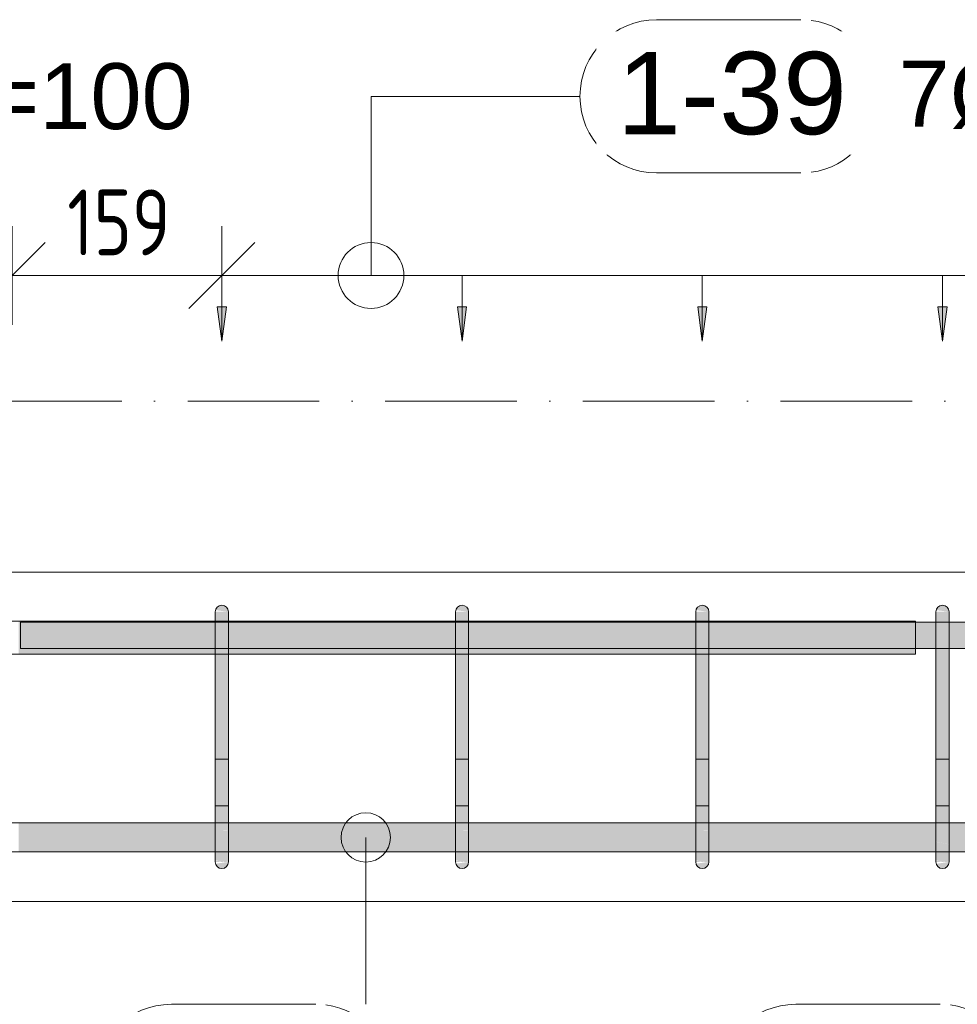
# Model space of a CAD drawing. Header units: millimetres. Extents: x 4307 to 42792, y 1610 to 10025.
# Tile 17 of 256: x 6969 to 7682, y 5542 to 6290. Entities that reach past the tile are written whole.
import ezdxf

# ---------------------------------------------------------------- set-up
doc = ezdxf.new("R2010")
doc.units = ezdxf.units.MM
doc.linetypes.add('Čerchovaná', pattern=[150, 100, -25, 0, -25])
for name, color, linetype, lineweight in [('A-ANNO-DIMS', 211, 'Continuous', 5), ('A-ANNO-DIMS-25', 211, 'Continuous', 5), ('A-FLOR-LEVL', 51, 'Continuous', 5), ('S-BEAM', 12, 'Continuous', 9), ('S-RBAR', 171, 'Continuous', 5), ('S-RBAR-IDEN', 171, 'Continuous', 5)]:
    doc.layers.add(name, color=color, linetype=linetype, lineweight=lineweight)
doc.styles.add('Arial', font='arial.ttf', dxfattribs={"height": 50})
doc.styles.add('Arial_1', font='arial.ttf', dxfattribs={"height": 62.5})
doc.styles.add('ISOCPEUR_2', font='isocpeur.ttf', dxfattribs={"width": 0.8, "height": 50})
doc.dimstyles.new('Vnitřní', dxfattribs={"dimscale": 304.8, "dimtxt": 49.799059, "dimasz": 0.164042, "dimexe": 0.123031, "dimexo": 0.0625, "dimgap": 0, "dimtad": 1, "dimdec": 0, "dimzin": 0, "dimdsep": 46, "dimtxsty": 'ISOCPEUR_2', "dimblk1": 'OBLIQUE', "dimblk2": 'OBLIQUE', "dimsah": 1, "dimcen": 0.09, "dimdle": 0.123031, "dimazin": 0, "dimtfac": 1, "dimtdec": 4, "dimtix": 1, "dimtmove": 0, "dimatfit": 3, "dimfxl": 0.123031, "dimfxlon": 1, "dimtvp": 1, "dimtolj": 1, "dimtzin": 0, "dimarcsym": 2})
doc.dimstyles.new('Výztuž_kusy__řezy_', dxfattribs={"dimscale": 304.8, "dimtxt": 0.18, "dimasz": 0, "dimexe": 0, "dimexo": 0.0625, "dimgap": 0.082021, "dimtad": 1, "dimdec": 0, "dimzin": 0, "dimdsep": 46, "dimtxsty": 'Arial_1', "dimblk1": 'NONE', "dimblk2": 'NONE', "dimsah": 1, "dimcen": 0.09, "dimazin": 0, "dimtfac": 1, "dimtdec": 4, "dimtix": 1, "dimtmove": 0, "dimatfit": 3, "dimfxl": 0.164042, "dimfxlon": 1, "dimtvp": 1, "dimtfill": 1, "dimtolj": 1, "dimtzin": 0, "dimarcsym": 2})

# ---------------------------------------------------------------- blocks, each defined once
blk = doc.blocks.new('DIMBLOCK243-V1')
at = {"layer": 'A-ANNO-DIMS-25'}
for points in [[(7122.9, 6045.48), (7126.36, 6071.76), (7119.44, 6071.76)], [(7305.4, 6045.48), (7308.86, 6071.76), (7301.94, 6071.76)]]:
    blk.add_hatch(color=256, dxfattribs=at).paths.add_polyline_path(points)
for p, q in [((7122.9, 6095.48), (7305.4, 6095.48)), ((7122.9, 6095.48), (7122.9, 6095.48)), ((7122.9, 6095.48), (7122.9, 6045.48)), ((7305.4, 6095.48), (7305.4, 6095.48)), ((7305.4, 6095.48), (7305.4, 6045.48)), ((7126.36, 6071.76), (7119.44, 6071.76)), ((7119.44, 6071.76), (7122.9, 6045.48)), ((7122.9, 6045.48), (7126.36, 6071.76)), ((7308.86, 6071.76), (7301.94, 6071.76)), ((7301.94, 6071.76), (7305.4, 6045.48)), ((7305.4, 6045.48), (7308.86, 6071.76))]:
    blk.add_line(p, q, dxfattribs=at)
blk = doc.blocks.new('_None')
blk = doc.blocks.new('DIMBLOCK244-V1')
at = {"layer": 'A-ANNO-DIMS-25'}
for points in [[(7305.4, 6045.48), (7308.86, 6071.76), (7301.94, 6071.76)], [(7487.9, 6045.48), (7491.36, 6071.76), (7484.44, 6071.76)]]:
    blk.add_hatch(color=256, dxfattribs=at).paths.add_polyline_path(points)
for p, q in [((7305.4, 6095.48), (7487.9, 6095.48)), ((7305.4, 6095.48), (7305.4, 6095.48)), ((7305.4, 6095.48), (7305.4, 6045.48)), ((7487.9, 6095.48), (7487.9, 6095.48)), ((7487.9, 6095.48), (7487.9, 6045.48)), ((7308.86, 6071.76), (7301.94, 6071.76)), ((7301.94, 6071.76), (7305.4, 6045.48)), ((7305.4, 6045.48), (7308.86, 6071.76)), ((7491.36, 6071.76), (7484.44, 6071.76)), ((7484.44, 6071.76), (7487.9, 6045.48)), ((7487.9, 6045.48), (7491.36, 6071.76))]:
    blk.add_line(p, q, dxfattribs=at)
blk = doc.blocks.new('DIMBLOCK245-V1')
at = {"layer": 'A-ANNO-DIMS-25'}
for points in [[(7487.9, 6045.48), (7491.36, 6071.76), (7484.44, 6071.76)], [(7670.4, 6045.48), (7673.86, 6071.76), (7666.94, 6071.76)]]:
    blk.add_hatch(color=256, dxfattribs=at).paths.add_polyline_path(points)
for p, q in [((7487.9, 6095.48), (7670.4, 6095.48)), ((7487.9, 6095.48), (7487.9, 6095.48)), ((7487.9, 6095.48), (7487.9, 6045.48)), ((7670.4, 6095.48), (7670.4, 6095.48)), ((7670.4, 6095.48), (7670.4, 6045.48)), ((7491.36, 6071.76), (7484.44, 6071.76)), ((7484.44, 6071.76), (7487.9, 6045.48)), ((7487.9, 6045.48), (7491.36, 6071.76)), ((7673.86, 6071.76), (7666.94, 6071.76)), ((7666.94, 6071.76), (7670.4, 6045.48)), ((7670.4, 6045.48), (7673.86, 6071.76))]:
    blk.add_line(p, q, dxfattribs=at)
blk = doc.blocks.new('DIMBLOCK246-V1')
at = {"layer": 'A-ANNO-DIMS-25'}
for points in [[(7670.4, 6045.48), (7673.86, 6071.76), (7666.94, 6071.76)], [(7852.89, 6045.48), (7856.36, 6071.76), (7849.43, 6071.76)]]:
    blk.add_hatch(color=256, dxfattribs=at).paths.add_polyline_path(points)
for p, q in [((7670.4, 6095.48), (7852.89, 6095.48)), ((7670.4, 6095.48), (7670.4, 6095.48)), ((7670.4, 6095.48), (7670.4, 6045.48)), ((7852.89, 6095.48), (7852.89, 6095.48)), ((7852.89, 6095.48), (7852.89, 6045.48)), ((7673.86, 6071.76), (7666.94, 6071.76)), ((7666.94, 6071.76), (7670.4, 6045.48)), ((7670.4, 6045.48), (7673.86, 6071.76)), ((7856.36, 6071.76), (7849.43, 6071.76)), ((7849.43, 6071.76), (7852.89, 6045.48)), ((7852.89, 6045.48), (7856.36, 6071.76))]:
    blk.add_line(p, q, dxfattribs=at)
blk = doc.blocks.new('DIMBLOCK249-V1')
at = {"layer": 'A-ANNO-DIMS-25'}
for points in [[(7122.9, 6045.48), (7126.36, 6071.76), (7119.44, 6071.76)], [(7305.4, 6045.48), (7308.86, 6071.76), (7301.94, 6071.76)], [(7487.9, 6045.48), (7491.36, 6071.76), (7484.44, 6071.76)], [(7670.4, 6045.48), (7673.86, 6071.76), (7666.94, 6071.76)], [(7852.89, 6045.48), (7856.36, 6071.76), (7849.43, 6071.76)], [(8035.39, 6045.48), (8038.85, 6071.76), (8031.93, 6071.76)], [(8217.89, 6045.48), (8221.35, 6071.76), (8214.43, 6071.76)]]:
    blk.add_hatch(color=256, dxfattribs=at).paths.add_polyline_path(points)
for p, q in [((7122.9, 6095.48), (8217.89, 6095.48)), ((7122.9, 6095.48), (7305.4, 6095.48)), ((7122.9, 6095.48), (7122.9, 6095.48)), ((7122.9, 6095.48), (7122.9, 6045.48)), ((7305.4, 6095.48), (7487.9, 6095.48)), ((7305.4, 6095.48), (7305.4, 6095.48)), ((7305.4, 6095.48), (7305.4, 6045.48)), ((7487.9, 6095.48), (7670.4, 6095.48)), ((7487.9, 6095.48), (7487.9, 6095.48)), ((7487.9, 6095.48), (7487.9, 6045.48)), ((7670.4, 6095.48), (7852.89, 6095.48)), ((7670.4, 6095.48), (7670.4, 6095.48)), ((7670.4, 6095.48), (7670.4, 6045.48)), ((7852.89, 6095.48), (8035.39, 6095.48)), ((7852.89, 6095.48), (7852.89, 6095.48)), ((7852.89, 6095.48), (7852.89, 6045.48)), ((8035.39, 6095.48), (8217.89, 6095.48)), ((8035.39, 6095.48), (8035.39, 6095.48)), ((8035.39, 6095.48), (8035.39, 6045.48)), ((8217.89, 6095.48), (8217.89, 6095.48)), ((8217.89, 6095.48), (8217.89, 6045.48)), ((7126.36, 6071.76), (7119.44, 6071.76)), ((7119.44, 6071.76), (7122.9, 6045.48)), ((7122.9, 6045.48), (7126.36, 6071.76)), ((7308.86, 6071.76), (7301.94, 6071.76)), ((7301.94, 6071.76), (7305.4, 6045.48)), ((7305.4, 6045.48), (7308.86, 6071.76)), ((7491.36, 6071.76), (7484.44, 6071.76)), ((7484.44, 6071.76), (7487.9, 6045.48)), ((7487.9, 6045.48), (7491.36, 6071.76)), ((7673.86, 6071.76), (7666.94, 6071.76)), ((7666.94, 6071.76), (7670.4, 6045.48)), ((7670.4, 6045.48), (7673.86, 6071.76)), ((7856.36, 6071.76), (7849.43, 6071.76)), ((7849.43, 6071.76), (7852.89, 6045.48)), ((7852.89, 6045.48), (7856.36, 6071.76)), ((8038.85, 6071.76), (8031.93, 6071.76)), ((8031.93, 6071.76), (8035.39, 6045.48)), ((8035.39, 6045.48), (8038.85, 6071.76)), ((8221.35, 6071.76), (8214.43, 6071.76)), ((8214.43, 6071.76), (8217.89, 6045.48)), ((8217.89, 6045.48), (8221.35, 6071.76))]:
    blk.add_line(p, q, dxfattribs=at)
blk = doc.blocks.new('Popisek výztuže__BEZ NATOČENÍ_ - _Typ_ množství_PRAVÝ _řezy_-573725-V1')
at = {"layer": 'S-RBAR-IDEN'}
for p, q in [((5911.19, 9413.62), (5801.5, 9413.62)), ((5801.5, 9297.19), (5911.19, 9297.19))]:
    blk.add_line(p, q, dxfattribs=at)
for centre, start, end in [((5801.5, 9355.4), 90, 270), ((5911.19, 9355.4), 277.64339, 82.35661)]:
    blk.add_arc(centre, 58.22, start, end, dxfattribs=at)
blk = doc.blocks.new('DIMBLOCK422-V1')
at = {"layer": 'A-ANNO-DIMS-25'}
for p, q in [((6963.58, 6095.48), (6963.58, 6132.98)), ((7122.9, 6095.48), (7122.9, 6132.98)), ((6963.58, 6095.48), (6988.58, 6120.48)), ((7122.9, 6095.48), (7147.9, 6120.48)), ((6926.08, 6095.48), (7160.4, 6095.48)), ((6963.58, 6095.48), (6938.58, 6070.48)), ((6963.58, 6095.48), (6963.58, 6057.98)), ((7122.9, 6095.48), (7097.9, 6070.48)), ((7122.9, 6095.48), (7122.9, 6057.98))]:
    blk.add_line(p, q, dxfattribs=at)
at = {"layer": 'A-ANNO-DIMS-25', "color": 0, "insert": (7005.41, 6160.8), "char_height": 50, "width": 90.7875, "attachment_point": 1, "line_spacing_factor": 1.149209, "style": 'ISOCPEUR_2'}
blk.add_mtext('159', dxfattribs=at)
blk = doc.blocks.new('_Oblique')
at = {"color": 0, "linetype": 'ByBlock', "lineweight": -2}
blk.add_line((-0.5, -0.5), (0.5, 0.5), dxfattribs=at)
blk = doc.blocks.new('Popisek výztuže - _Typ_ množství_PRAVÝ-500031-V1')
at = {"layer": 'S-RBAR-IDEN'}
for p, q in [((6694.54, 8583.84), (6584.84, 8583.84)), ((6584.84, 8467.41), (6694.54, 8467.41))]:
    blk.add_line(p, q, dxfattribs=at)
for centre, start, end in [((6584.84, 8525.62), 90, 270), ((6694.54, 8525.62), 277.64339, 82.35661)]:
    blk.add_arc(centre, 58.22, start, end, dxfattribs=at)

msp = doc.modelspace()

# ---------------------------------------------------------------- hatches: boundary and pattern name
at = {"layer": 'S-RBAR'}
for points in [[(7127.9, 5840), (7127.73, 5841.29), (7127.23, 5842.5), (7126.44, 5843.54), (7125.4, 5844.33), (7124.2, 5844.83), (7122.9, 5845), (7121.61, 5844.83), (7120.4, 5844.33), (7119.37, 5843.54), (7118.57, 5842.5), (7118.07, 5841.29), (7127.73, 5840.02)], [(7310.4, 5840), (7310.23, 5841.29), (7309.73, 5842.5), (7308.94, 5843.54), (7307.9, 5844.33), (7306.69, 5844.83), (7305.4, 5845), (7304.11, 5844.83), (7302.9, 5844.33), (7301.87, 5843.54), (7301.07, 5842.5), (7300.57, 5841.29), (7310.23, 5840.02)], [(7492.9, 5840), (7492.73, 5841.29), (7492.23, 5842.5), (7491.43, 5843.54), (7490.4, 5844.33), (7489.19, 5844.83), (7487.9, 5845), (7486.6, 5844.83), (7485.4, 5844.33), (7484.36, 5843.54), (7483.57, 5842.5), (7483.07, 5841.29), (7492.73, 5840.02)], [(7675.4, 5840), (7675.23, 5841.29), (7674.73, 5842.5), (7673.93, 5843.54), (7672.9, 5844.33), (7671.69, 5844.83), (7670.4, 5845), (7669.1, 5844.83), (7667.9, 5844.33), (7666.86, 5843.54), (7666.07, 5842.5), (7665.62, 5841.29), (7675.23, 5840.02)], [(7127.9, 5815), (7127.9, 5840), (7117.9, 5840), (7117.9, 5815)], [(7310.4, 5815), (7310.4, 5840), (7300.4, 5840), (7300.4, 5815)], [(7492.9, 5815), (7492.9, 5840), (7482.9, 5840), (7482.9, 5815)], [(7665.62, 5815), (7675.4, 5815), (7675.4, 5840), (7665.4, 5840), (7665.4, 5815)], [(7127.9, 5675), (7127.9, 5815), (7117.9, 5815), (7117.9, 5675)], [(7310.4, 5675), (7310.4, 5815), (7300.4, 5815), (7300.4, 5675)], [(7492.9, 5675), (7492.9, 5815), (7482.9, 5815), (7482.9, 5675)], [(7665.62, 5675), (7675.4, 5675), (7675.4, 5815), (7665.4, 5815), (7665.4, 5675)], [(7122.9, 5645), (7124.2, 5645.17), (7125.4, 5645.67), (7126.44, 5646.46), (7127.23, 5647.5), (7127.73, 5648.71), (7127.73, 5649.98), (7118.07, 5648.71), (7118.57, 5647.5), (7119.37, 5646.46), (7120.4, 5645.67), (7121.61, 5645.17)], [(7305.4, 5645), (7306.69, 5645.17), (7307.9, 5645.67), (7308.94, 5646.46), (7309.73, 5647.5), (7310.23, 5648.71), (7310.23, 5649.98), (7300.57, 5648.71), (7301.07, 5647.5), (7301.87, 5646.46), (7302.9, 5645.67), (7304.11, 5645.17)], [(7487.9, 5645), (7489.19, 5645.17), (7490.4, 5645.67), (7491.43, 5646.46), (7492.23, 5647.5), (7492.73, 5648.71), (7492.73, 5649.98), (7483.07, 5648.71), (7483.57, 5647.5), (7484.36, 5646.46), (7485.4, 5645.67), (7486.6, 5645.17)], [(7670.4, 5645), (7671.69, 5645.17), (7672.9, 5645.67), (7673.93, 5646.46), (7674.73, 5647.5), (7675.23, 5648.71), (7675.23, 5649.98), (7665.62, 5648.59), (7666.07, 5647.5), (7666.86, 5646.46), (7667.9, 5645.67), (7669.1, 5645.17)]]:
    msp.add_hatch(color=7, dxfattribs=at).paths.add_polyline_path(points)
h = msp.add_hatch(color=7, dxfattribs=at)
h.paths.add_polyline_path([(7650, 5807.8), (7650, 5832.8), (7492.9, 5832.8), (7492.9, 5807.8), (7626.35, 5807.8)])
h.paths.add_polyline_path([(5425, 5807.8), (5426.86, 5807.8), (5426.86, 5815), (5428.1, 5823.28), (5430.88, 5830), (5433.03, 5832.8), (5425, 5832.8), (5425, 5815)])
h.paths.add_polyline_path([(5466.02, 5807.8), (5502.48, 5807.8), (5502.48, 5832.8), (5466.02, 5832.8), (5466.02, 5815)])
h.paths.add_polyline_path([(5436.86, 5807.8), (5456.02, 5807.8), (5456.02, 5832.8), (5448.03, 5832.8), (5446.86, 5832.32), (5442.72, 5829.14), (5439.54, 5825), (5437.54, 5820.18), (5436.86, 5815)])
h.paths.add_polyline_path([(7482.9, 5807.8), (7482.9, 5832.8), (7310.4, 5832.8), (7310.4, 5807.8), (7469.28, 5807.8)])
h.paths.add_polyline_path([(5512.48, 5807.8), (5548.94, 5807.8), (5548.94, 5832.8), (5512.48, 5832.8), (5512.48, 5815)])
h.paths.add_polyline_path([(5558.94, 5807.8), (5595.4, 5807.8), (5595.4, 5832.8), (5558.94, 5832.8), (5558.94, 5815)])
h.paths.add_polyline_path([(5605.4, 5807.8), (5641.86, 5807.8), (5641.86, 5832.8), (5605.4, 5832.8), (5605.4, 5815)])
h.paths.add_polyline_path([(5651.86, 5807.8), (5688.32, 5807.8), (5688.32, 5832.8), (5651.86, 5832.8), (5651.86, 5815)])
h.paths.add_polyline_path([(5698.32, 5807.8), (5734.78, 5807.8), (5734.78, 5832.8), (5698.32, 5832.8), (5698.32, 5815)])
h.paths.add_polyline_path([(7300.4, 5807.8), (7300.4, 5832.8), (7127.9, 5832.8), (7127.9, 5807.8), (7272.95, 5807.8)])
h.paths.add_polyline_path([(5744.78, 5807.8), (5781.24, 5807.8), (5781.24, 5832.8), (5744.78, 5832.8), (5744.78, 5815)])
h.paths.add_polyline_path([(5791.24, 5807.8), (5827.7, 5807.8), (5827.7, 5832.8), (5791.24, 5832.8), (5791.24, 5815)])
h.paths.add_polyline_path([(5856.86, 5807.8), (5866.86, 5807.8), (5866.86, 5815), (5866.18, 5820.18), (5864.18, 5825), (5861.01, 5829.14), (5856.86, 5832.32), (5855.7, 5832.8), (5837.7, 5832.8), (5837.7, 5807.8), (5852.04, 5807.8)])
h.paths.add_polyline_path([(5884.16, 5807.8), (5920.62, 5807.8), (5920.62, 5832.8), (5884.16, 5832.8), (5884.16, 5815)])
h.paths.add_polyline_path([(7117.9, 5807.8), (7117.9, 5832.8), (6968.58, 5832.8), (6968.58, 5807.8), (7115.88, 5807.8)])
h.paths.add_polyline_path([(5930.62, 5807.8), (5967.08, 5807.8), (5967.08, 5832.8), (5930.62, 5832.8), (5930.62, 5815)])
h.paths.add_polyline_path([(5977.08, 5807.8), (6013.54, 5807.8), (6013.54, 5832.8), (5977.08, 5832.8), (5977.08, 5815)])
h.paths.add_polyline_path([(6023.54, 5807.8), (6060, 5807.8), (6060, 5832.8), (6023.54, 5832.8), (6023.54, 5815)])
h.paths.add_polyline_path([(6070, 5807.8), (6095, 5807.8), (6094.95, 5832.8), (6070, 5832.8), (6070, 5815)])
h.paths.add_polyline_path([(6105, 5807.8), (6190.95, 5807.8), (6190.95, 5832.8), (6105, 5832.8), (6105, 5815)])
h.paths.add_polyline_path([(6200.95, 5807.8), (6286.91, 5807.8), (6286.91, 5832.8), (6200.95, 5832.8), (6200.95, 5815)])
h.paths.add_polyline_path([(6958.58, 5807.8), (6958.58, 5832.8), (6872.63, 5832.8), (6872.63, 5807.8), (6919.55, 5807.8)])
h.paths.add_polyline_path([(6296.91, 5807.8), (6382.86, 5807.8), (6382.86, 5832.8), (6296.91, 5832.8), (6296.91, 5815)])
h.paths.add_polyline_path([(6392.86, 5807.8), (6478.81, 5807.8), (6478.81, 5832.8), (6392.86, 5832.8), (6392.86, 5815)])
h.paths.add_polyline_path([(6488.81, 5807.8), (6574.77, 5807.8), (6574.77, 5832.8), (6488.81, 5832.8), (6488.81, 5815)])
h.paths.add_polyline_path([(6862.63, 5807.8), (6862.63, 5832.8), (6776.67, 5832.8), (6776.67, 5807.8), (6841.02, 5807.8)])
h.paths.add_polyline_path([(6584.77, 5807.8), (6670.72, 5807.8), (6670.72, 5832.8), (6584.77, 5832.8), (6584.77, 5815)])
h.paths.add_polyline_path([(6680.72, 5807.8), (6766.67, 5807.8), (6766.67, 5832.8), (6680.72, 5832.8), (6680.72, 5815)])
h.paths.add_polyline_path([(5874.16, 5826.82), (5874.16, 5832.8), (5870.69, 5832.8), (5873.2, 5829.14), (5873.88, 5827.5)])
h = msp.add_hatch(color=7, dxfattribs=at)
h.paths.add_polyline_path([(7690, 5812.07), (7690, 5832.07), (7675.4, 5832.07), (7675.4, 5812.07)])
h.paths.add_polyline_path([(7650, 5812.07), (7665.4, 5812.07), (7665.4, 5832.07), (7650, 5832.07), (7650, 5815)])
h = msp.add_hatch(color=7, dxfattribs=at)
h.paths.add_polyline_path([(9707.48, 5657.64), (9715, 5657.64), (9715, 5679.64), (9695, 5679.64), (9695, 5657.64)])
h.paths.add_polyline_path([(5425, 5657.64), (5432.7, 5657.64), (5430.53, 5660.86), (5427.89, 5667.24), (5426.86, 5675), (5426.86, 5679.64), (5425, 5679.64), (5425, 5667.24)])
h.paths.add_polyline_path([(8957.14, 5657.64), (9043.09, 5657.92), (9043.09, 5679.64), (8957.14, 5679.64), (8957.14, 5657.92)])
h.paths.add_polyline_path([(9685, 5657.64), (9685, 5679.64), (9645, 5679.64), (9645, 5657.64), (9668.21, 5657.64)])
h.paths.add_polyline_path([(5446.97, 5657.64), (5456.02, 5657.92), (5456.02, 5679.64), (5437.47, 5679.64), (5436.86, 5675), (5437.54, 5669.82), (5439.54, 5665), (5443.16, 5660.52), (5446.86, 5657.68)])
h.paths.add_polyline_path([(8882.88, 5657.64), (8947.14, 5657.92), (8947.14, 5679.64), (8861.19, 5679.64), (8861.19, 5657.64)])
h.paths.add_polyline_path([(8851.19, 5657.64), (8851.19, 5679.64), (8765.23, 5679.64), (8765.23, 5657.64), (8843.61, 5657.64)])
h.paths.add_polyline_path([(5466.02, 5657.64), (5466.86, 5657.68), (5471.86, 5661.72), (5489.78, 5679.64), (5466.02, 5679.64), (5466.02, 5657.68)])
h.paths.add_polyline_path([(5481.93, 5657.64), (5502.48, 5657.92), (5502.48, 5678.19), (5482.21, 5657.92)])
h.paths.add_polyline_path([(8755.23, 5657.64), (8755.23, 5679.64), (8669.28, 5679.64), (8669.28, 5657.64), (8725.81, 5657.64)])
h.paths.add_polyline_path([(9635, 5657.64), (9635, 5679.64), (9595, 5679.64), (9595, 5657.64), (9628.94, 5657.64)])
h.paths.add_polyline_path([(5512.48, 5657.64), (5548.94, 5657.92), (5548.94, 5679.64), (5512.48, 5679.64), (5512.48, 5657.92)])
h.paths.add_polyline_path([(5558.94, 5657.64), (5595.4, 5657.92), (5595.4, 5679.64), (5558.94, 5679.64), (5558.94, 5657.92)])
h.paths.add_polyline_path([(8659.28, 5657.64), (8659.28, 5679.64), (8573.33, 5679.64), (8573.33, 5657.64), (8647.28, 5657.64)])
h.paths.add_polyline_path([(5605.4, 5657.64), (5641.86, 5657.92), (5641.86, 5679.64), (5605.4, 5679.64), (5605.4, 5657.92)])
h.paths.add_polyline_path([(5651.86, 5657.64), (5688.32, 5657.92), (5688.32, 5679.64), (5651.86, 5679.64), (5651.86, 5657.92)])
h.paths.add_polyline_path([(9053.09, 5657.64), (9139.05, 5657.92), (9139.05, 5679.64), (9053.09, 5679.64), (9053.09, 5657.92)])
h.paths.add_polyline_path([(8563.33, 5657.64), (8563.33, 5679.64), (8477.37, 5679.64), (8477.37, 5657.64), (8529.48, 5657.64)])
h.paths.add_polyline_path([(5698.32, 5657.64), (5734.78, 5657.92), (5734.78, 5679.64), (5698.32, 5679.64), (5698.32, 5657.92)])
h.paths.add_polyline_path([(8467.37, 5657.64), (8467.37, 5679.64), (8381.42, 5679.64), (8381.42, 5657.64), (8450.95, 5657.64)])
h.paths.add_polyline_path([(9585, 5657.64), (9585, 5679.64), (9545, 5679.64), (9545, 5657.64), (9550.41, 5657.64)])
h.paths.add_polyline_path([(5744.78, 5657.64), (5781.24, 5657.92), (5781.24, 5679.64), (5744.78, 5679.64), (5744.78, 5657.92)])
h.paths.add_polyline_path([(5791.24, 5657.64), (5827.7, 5657.92), (5827.7, 5679.64), (5791.24, 5679.64), (5791.24, 5657.92)])
h.paths.add_polyline_path([(5837.7, 5657.64), (5856.86, 5657.68), (5861.01, 5660.86), (5864.18, 5665), (5866.18, 5669.82), (5866.86, 5675), (5866.86, 5679.64), (5837.7, 5679.64), (5837.7, 5657.92)])
h.paths.add_polyline_path([(9535, 5657.64), (9535, 5679.64), (9495, 5679.64), (9495, 5657.64), (9511.14, 5657.64)])
h.paths.add_polyline_path([(8371.42, 5657.64), (8371.42, 5679.64), (8222.89, 5679.64), (8222.89, 5657.64), (8333.15, 5657.64)])
h.paths.add_polyline_path([(5871.03, 5657.64), (5874.16, 5657.92), (5873.88, 5662.5), (5872.84, 5660)])
h.paths.add_polyline_path([(5884.16, 5657.64), (5920.62, 5657.92), (5920.62, 5679.64), (5884.16, 5679.64), (5884.16, 5657.92)])
h.paths.add_polyline_path([(9149.05, 5657.64), (9235, 5657.92), (9235, 5679.64), (9149.05, 5679.64), (9149.05, 5657.92)])
h.paths.add_polyline_path([(5930.62, 5657.64), (5967.08, 5657.92), (5967.08, 5679.64), (5930.62, 5679.64), (5930.62, 5657.92)])
h.paths.add_polyline_path([(8212.89, 5657.64), (8212.89, 5679.64), (8040.39, 5679.64), (8040.39, 5657.64), (8176.08, 5657.64)])
h.paths.add_polyline_path([(5977.08, 5657.64), (6013.54, 5657.92), (6013.54, 5679.64), (5977.08, 5679.64), (5977.08, 5657.92)])
h.paths.add_polyline_path([(9485, 5657.64), (9485, 5679.64), (9445, 5679.64), (9445, 5657.64), (9471.88, 5657.64)])
h.paths.add_polyline_path([(8030.39, 5657.64), (8030.39, 5679.64), (7857.89, 5679.64), (7857.89, 5657.64), (8019.02, 5657.64)])
h.paths.add_polyline_path([(6023.54, 5657.64), (6060, 5657.92), (6060, 5679.64), (6023.54, 5679.64), (6023.54, 5657.92)])
h.paths.add_polyline_path([(6070, 5657.64), (6095, 5657.92), (6094.95, 5679.64), (6070, 5679.64), (6070, 5657.92)])
h.paths.add_polyline_path([(6105, 5657.64), (6190.95, 5657.92), (6190.95, 5679.64), (6105, 5679.64), (6105, 5657.92)])
h.paths.add_polyline_path([(6200.95, 5657.64), (6286.91, 5657.92), (6286.91, 5679.64), (6200.95, 5679.64), (6200.95, 5657.92)])
h.paths.add_polyline_path([(9435, 5657.64), (9435, 5679.64), (9395, 5679.64), (9395, 5657.64), (9432.61, 5657.64)])
h.paths.add_polyline_path([(6296.91, 5657.64), (6382.86, 5657.92), (6382.86, 5679.64), (6296.91, 5679.64), (6296.91, 5657.92)])
h.paths.add_polyline_path([(6392.86, 5657.64), (6478.81, 5657.92), (6478.81, 5679.64), (6392.86, 5679.64), (6392.86, 5657.92)])
h.paths.add_polyline_path([(6488.81, 5657.64), (6574.77, 5657.92), (6574.77, 5679.64), (6488.81, 5679.64), (6488.81, 5657.92)])
h.paths.add_polyline_path([(7847.89, 5657.64), (7847.89, 5679.64), (7675.4, 5679.64), (7675.4, 5657.64), (7822.68, 5657.64)])
h.paths.add_polyline_path([(6584.77, 5657.64), (6670.72, 5657.92), (6670.72, 5679.64), (6584.77, 5679.64), (6584.77, 5657.92)])
h.paths.add_polyline_path([(6680.72, 5657.64), (6766.67, 5657.92), (6766.67, 5679.64), (6680.72, 5679.64), (6680.72, 5657.92)])
h.paths.add_polyline_path([(6776.67, 5657.64), (6862.63, 5657.92), (6862.63, 5679.64), (6776.67, 5679.64), (6776.67, 5657.92)])
h.paths.add_polyline_path([(7665.4, 5657.64), (7665.4, 5679.64), (7492.9, 5679.64), (7492.9, 5657.64), (7626.35, 5657.64)])
h.paths.add_polyline_path([(9385, 5657.64), (9385, 5679.64), (9345, 5679.64), (9345, 5657.64), (9354.08, 5657.64)])
h.paths.add_polyline_path([(6872.63, 5657.64), (6958.58, 5657.92), (6958.58, 5679.64), (6872.63, 5679.64), (6872.63, 5657.92)])
h.paths.add_polyline_path([(9335, 5657.64), (9335, 5679.64), (9245, 5679.64), (9245, 5657.64), (9314.81, 5657.64)])
h.paths.add_polyline_path([(7482.9, 5657.64), (7482.9, 5679.64), (7310.4, 5679.64), (7310.4, 5657.64), (7469.28, 5657.64)])
h.paths.add_polyline_path([(6968.58, 5657.64), (7117.9, 5657.92), (7117.9, 5679.64), (6968.58, 5679.64), (6968.58, 5657.92)])
h.paths.add_polyline_path([(7127.9, 5657.64), (7300.4, 5657.92), (7300.4, 5679.64), (7127.9, 5679.64), (7127.9, 5657.92)])
h = msp.add_hatch(color=7, dxfattribs=at)
h.paths.add_polyline_path([(7127.9, 5653.08), (7127.9, 5653.74), (7126.55, 5653.89), (7125.7, 5653.51)])
h.paths.add_polyline_path([(7122.41, 5655.53), (7120.73, 5657.49), (7117.9, 5657.92), (7117.9, 5656.75)])
h.paths.add_polyline_path([(7127.9, 5661.72), (7127.9, 5663.44), (7117.9, 5665.43), (7122.63, 5661.91)])
h.paths.add_polyline_path([(7117.9, 5674.03), (7127.9, 5674.24), (7127.9, 5675), (7117.9, 5675)])
h = msp.add_hatch(color=7, dxfattribs=at)
h.paths.add_polyline_path([(7127.9, 5650), (7127.9, 5653.08), (7125.7, 5653.51), (7126.55, 5653.89), (7127.9, 5653.74), (7127.9, 5661.72), (7123.37, 5661.99), (7117.9, 5665.43), (7117.9, 5658.15), (7120.88, 5657.32), (7122.41, 5655.53), (7117.9, 5656.75), (7118.07, 5650.99), (7119.99, 5650.85), (7124.2, 5650.4)])
h.paths.add_polyline_path([(7117.9, 5650), (7127.9, 5650), (7117.9, 5650.85)])
h.paths.add_polyline_path([(7127.9, 5663.44), (7127.9, 5674.24), (7125.87, 5674.03), (7117.9, 5674.03), (7117.9, 5665.43)])
h = msp.add_hatch(color=7, dxfattribs=at)
h.paths.add_polyline_path([(7310.4, 5653.08), (7310.4, 5653.74), (7309.04, 5653.89), (7308.2, 5653.51)])
h.paths.add_polyline_path([(7304.91, 5655.53), (7303.23, 5657.49), (7300.4, 5657.92), (7300.4, 5656.75)])
h.paths.add_polyline_path([(7310.4, 5661.72), (7310.4, 5663.44), (7300.4, 5665.43), (7305.13, 5661.91)])
h.paths.add_polyline_path([(7300.4, 5674.03), (7310.4, 5674.24), (7310.4, 5675), (7300.4, 5675)])
h = msp.add_hatch(color=7, dxfattribs=at)
h.paths.add_polyline_path([(7310.4, 5650), (7310.4, 5653.08), (7308.2, 5653.51), (7309.04, 5653.89), (7310.4, 5653.74), (7310.4, 5661.72), (7305.87, 5661.99), (7300.4, 5665.43), (7300.4, 5658.15), (7303.37, 5657.32), (7304.91, 5655.53), (7300.4, 5656.75), (7300.57, 5650.99), (7302.49, 5650.85), (7306.69, 5650.4)])
h.paths.add_polyline_path([(7300.4, 5650), (7310.4, 5650), (7300.4, 5650.85)])
h.paths.add_polyline_path([(7310.4, 5663.44), (7310.4, 5674.24), (7308.37, 5674.03), (7300.4, 5674.03), (7300.4, 5665.43)])
h = msp.add_hatch(color=7, dxfattribs=at)
h.paths.add_polyline_path([(7492.9, 5653.08), (7492.9, 5653.74), (7491.54, 5653.89), (7490.7, 5653.51)])
h.paths.add_polyline_path([(7487.41, 5655.53), (7485.73, 5657.49), (7482.9, 5657.92), (7482.9, 5656.75)])
h.paths.add_polyline_path([(7492.9, 5661.72), (7492.9, 5663.44), (7482.9, 5665.43), (7487.62, 5661.91)])
h.paths.add_polyline_path([(7482.9, 5674.03), (7492.9, 5674.24), (7492.9, 5675), (7482.9, 5675)])
h = msp.add_hatch(color=7, dxfattribs=at)
h.paths.add_polyline_path([(7483.07, 5650), (7492.9, 5650), (7482.9, 5650.85), (7482.9, 5650)])
h.paths.add_polyline_path([(7492.9, 5650), (7492.9, 5653.08), (7490.7, 5653.51), (7491.54, 5653.89), (7492.9, 5653.74), (7492.9, 5661.72), (7488.37, 5661.99), (7482.9, 5665.43), (7482.9, 5658.15), (7485.87, 5657.32), (7487.41, 5655.53), (7482.9, 5656.75), (7483.07, 5650.99), (7484.99, 5650.85), (7489.19, 5650.4)])
h.paths.add_polyline_path([(7492.9, 5663.44), (7492.9, 5674.24), (7490.87, 5674.03), (7482.9, 5674.03), (7482.9, 5665.43)])
h = msp.add_hatch(color=7, dxfattribs=at)
h.paths.add_polyline_path([(7675.4, 5653.08), (7675.4, 5653.74), (7674.04, 5653.89), (7673.19, 5653.51)])
h.paths.add_polyline_path([(7669.91, 5655.53), (7668.22, 5657.49), (7665.4, 5657.92), (7665.62, 5656.69)])
h.paths.add_polyline_path([(7675.4, 5661.72), (7675.4, 5663.44), (7665.62, 5665.27), (7670.12, 5661.91)])
h.paths.add_polyline_path([(7673.37, 5674.03), (7675.4, 5674.24), (7675.4, 5675), (7665.4, 5675), (7665.62, 5674.03)])
h = msp.add_hatch(color=7, dxfattribs=at)
h.paths.add_polyline_path([(7675.4, 5650), (7675.4, 5653.08), (7673.19, 5653.51), (7674.04, 5653.89), (7675.4, 5653.74), (7675.4, 5661.72), (7670.87, 5661.99), (7665.4, 5665.43), (7665.62, 5658.09), (7668.37, 5657.32), (7669.91, 5655.53), (7665.4, 5656.75), (7665.62, 5650.99), (7667.48, 5650.85), (7671.69, 5650.4)])
h.paths.add_polyline_path([(7665.4, 5650), (7675.4, 5650), (7665.4, 5650.85)])
h.paths.add_polyline_path([(7675.4, 5663.44), (7675.4, 5674.24), (7673.37, 5674.03), (7665.4, 5674.03), (7665.62, 5665.39)])

# ---------------------------------------------------------------- linework, layer by layer
at = {"layer": 'A-FLOR-LEVL', "linetype": 'Čerchovaná'}
msp.add_line((4395.14, 6000), (25778.88, 6000), dxfattribs=at)
at = {"layer": 'S-BEAM'}
for p, q in [((5800, 5870), (9540, 5870)), ((5900, 5870), (9540, 5870)), ((9540, 5620), (5800, 5620)), ((5900, 5620), (9540, 5620))]:
    msp.add_line(p, q, dxfattribs=at)
at = {"layer": 'S-RBAR'}
for p, q in [((7117.9, 5815), (7117.9, 5840)), ((7117.9, 5815), (7117.9, 5840)), ((7127.9, 5815), (7127.9, 5840)), ((7127.9, 5815), (7127.9, 5840)), ((7300.4, 5815), (7300.4, 5840)), ((7300.4, 5815), (7300.4, 5840)), ((7310.4, 5815), (7310.4, 5840)), ((7310.4, 5815), (7310.4, 5840)), ((7482.9, 5815), (7482.9, 5840)), ((7482.9, 5815), (7482.9, 5840)), ((7492.9, 5815), (7492.9, 5840)), ((7492.9, 5815), (7492.9, 5840)), ((7665.4, 5815), (7665.4, 5840)), ((7665.4, 5815), (7665.4, 5840)), ((7675.4, 5815), (7675.4, 5840)), ((7675.4, 5815), (7675.4, 5840)), ((7650, 5832.8), (5425, 5832.8)), ((7650, 5832.8), (5425, 5832.8)), ((7650, 5832.8), (5425, 5832.8)), ((8370, 5832.07), (6970, 5832.07)), ((6970, 5832.07), (6970, 5812.07)), ((8370, 5832.07), (6970, 5832.07)), ((6970, 5832.07), (6970, 5812.07)), ((8370, 5832.07), (6970, 5832.07)), ((6970, 5832.07), (6970, 5812.07)), ((7650, 5832.8), (7650, 5807.8)), ((7650, 5832.8), (7650, 5807.8)), ((7650, 5832.8), (7650, 5807.8)), ((8370, 5812.07), (6970, 5812.07)), ((8370, 5812.07), (6970, 5812.07)), ((8370, 5812.07), (6970, 5812.07)), ((7117.9, 5675), (7117.9, 5815)), ((7117.9, 5815), (7117.9, 5675)), ((7127.9, 5675), (7127.9, 5815)), ((7127.9, 5815), (7127.9, 5675)), ((7300.4, 5675), (7300.4, 5815)), ((7300.4, 5815), (7300.4, 5675)), ((7310.4, 5675), (7310.4, 5815)), ((7310.4, 5815), (7310.4, 5675)), ((7482.9, 5675), (7482.9, 5815)), ((7482.9, 5815), (7482.9, 5675)), ((7492.9, 5675), (7492.9, 5815)), ((7492.9, 5815), (7492.9, 5675)), ((7665.4, 5675), (7665.4, 5815)), ((7665.4, 5815), (7665.4, 5675)), ((7675.4, 5675), (7675.4, 5815)), ((7675.4, 5815), (7675.4, 5675)), ((7650, 5807.8), (5425, 5807.8)), ((7650, 5807.8), (5425, 5807.8)), ((7650, 5807.8), (5425, 5807.8)), ((7117.9, 5728.03), (7117.9, 5692.68)), ((7117.9, 5728.03), (7127.9, 5728.03)), ((7127.9, 5728.03), (7127.9, 5692.68)), ((7300.4, 5728.03), (7300.4, 5692.68)), ((7300.4, 5728.03), (7310.4, 5728.03)), ((7310.4, 5728.03), (7310.4, 5692.68)), ((7482.9, 5728.03), (7482.9, 5692.68)), ((7482.9, 5728.03), (7492.9, 5728.03)), ((7492.9, 5728.03), (7492.9, 5692.68)), ((7665.4, 5728.03), (7665.4, 5692.68)), ((7665.4, 5728.03), (7675.4, 5728.03)), ((7675.4, 5728.03), (7675.4, 5692.68)), ((7117.9, 5650), (7117.9, 5692.68)), ((7127.9, 5692.68), (7117.9, 5692.68)), ((7117.9, 5657.32), (7117.9, 5692.68)), ((7127.9, 5650), (7127.9, 5692.68)), ((7127.9, 5657.32), (7127.9, 5692.68)), ((7300.4, 5650), (7300.4, 5692.68)), ((7310.4, 5692.68), (7300.4, 5692.68)), ((7300.4, 5657.32), (7300.4, 5692.68)), ((7310.4, 5650), (7310.4, 5692.68)), ((7310.4, 5657.32), (7310.4, 5692.68)), ((7482.9, 5650), (7482.9, 5692.68)), ((7492.9, 5692.68), (7482.9, 5692.68)), ((7482.9, 5657.32), (7482.9, 5692.68)), ((7492.9, 5650), (7492.9, 5692.68)), ((7492.9, 5657.32), (7492.9, 5692.68)), ((7665.4, 5650), (7665.4, 5692.68)), ((7675.4, 5692.68), (7665.4, 5692.68)), ((7665.4, 5657.32), (7665.4, 5692.68)), ((7675.4, 5650), (7675.4, 5692.68)), ((7675.4, 5657.32), (7675.4, 5692.68)), ((9715, 5679.64), (5425, 5679.64)), ((9715, 5679.64), (5425, 5679.64)), ((9715, 5679.64), (5425, 5679.64)), ((7117.9, 5650), (7117.9, 5675)), ((7117.9, 5657.32), (7117.9, 5675)), ((7127.9, 5650), (7127.9, 5675)), ((7127.9, 5650), (7127.9, 5675)), ((7300.4, 5650), (7300.4, 5675)), ((7300.4, 5657.32), (7300.4, 5675)), ((7310.4, 5650), (7310.4, 5675)), ((7310.4, 5650), (7310.4, 5675)), ((7482.9, 5650), (7482.9, 5675)), ((7482.9, 5657.32), (7482.9, 5675)), ((7492.9, 5650), (7492.9, 5675)), ((7492.9, 5650), (7492.9, 5675)), ((7665.4, 5650), (7665.4, 5675)), ((7665.4, 5657.32), (7665.4, 5675)), ((7675.4, 5650), (7675.4, 5675)), ((7675.4, 5650), (7675.4, 5675)), ((9715, 5657.64), (5425, 5657.64)), ((9715, 5657.64), (5425, 5657.64)), ((9715, 5657.64), (5425, 5657.64)), ((7117.9, 5650.85), (7117.9, 5657.32)), ((7117.9, 5650.85), (7117.9, 5657.32)), ((7127.9, 5650), (7127.9, 5657.32)), ((7300.4, 5650.85), (7300.4, 5657.32)), ((7300.4, 5650.85), (7300.4, 5657.32)), ((7310.4, 5650), (7310.4, 5657.32)), ((7482.9, 5650.85), (7482.9, 5657.32)), ((7482.9, 5650.85), (7482.9, 5657.32)), ((7492.9, 5650), (7492.9, 5657.32)), ((7665.4, 5650.85), (7665.4, 5657.32)), ((7665.4, 5650.85), (7665.4, 5657.32)), ((7675.4, 5650), (7675.4, 5657.32))]:
    msp.add_line(p, q, dxfattribs=at)
for centre, start, end in [((7122.9, 5840), 0, 180), ((7122.9, 5840), 0, 180), ((7305.4, 5840), 0, 180), ((7305.4, 5840), 0, 180), ((7487.9, 5840), 0, 180), ((7487.9, 5840), 0, 180), ((7670.4, 5840), 0, 180), ((7670.4, 5840), 0, 180), ((7122.9, 5650), 180, 0), ((7122.9, 5650), 180, 0), ((7122.9, 5650), 180, 0), ((7305.4, 5650), 180, 0), ((7305.4, 5650), 180, 0), ((7305.4, 5650), 180, 0), ((7487.9, 5650), 180, 0), ((7487.9, 5650), 180, 0), ((7487.9, 5650), 180, 0), ((7670.4, 5650), 180, 0), ((7670.4, 5650), 180, 0), ((7670.4, 5650), 180, 0)]:
    msp.add_arc(centre, 5, start, end, dxfattribs=at)
at = {"layer": 'S-RBAR-IDEN'}
for p, q in [((7236.21, 6231.54), (7394.96, 6231.54)), ((7236.21, 6095.48), (7236.21, 6231.54)), ((7232.25, 5668.64), (7232.25, 5541.89))]:
    msp.add_line(p, q, dxfattribs=at)
for centre, radius in [((7236.21, 6095.48), 25), ((7232.25, 5668.64), 18.75)]:
    msp.add_circle(centre, radius, dxfattribs=at)

# ---------------------------------------------------------------- block references
for name, p in [('Popisek výztuže__BEZ NATOČENÍ_ - _Typ_ množství_PRAVÝ _řezy_-573725-V1', (1651.68, -3123.86)), ('Popisek výztuže - _Typ_ množství_PRAVÝ-500031-V1', (499.68, -3041.95)), ('Popisek výztuže - _Typ_ množství_PRAVÝ-500031-V1', (974.12, -3041.95))]:
    msp.add_blockref(name, p, dxfattribs=at)

# ---------------------------------------------------------------- texts
at = {"layer": 'S-RBAR-IDEN', "char_height": 50, "attachment_point": 1, "style": 'Arial', "bg_fill": 3, "box_fill_scale": 1.25, "bg_fill_color": 256, "bg_fill_true_color": 13158600, "bg_fill_transparency": 0}
for s, insert, width in [('7Ø10, ', (7637.08, 6258.54), 258.5442), ('ā=100', (6904.58, 6256.69), 242.5105)]:
    msp.add_mtext(s, dxfattribs=dict(at, insert=insert, width=width))

# ---------------------------------------------------------------- dimensions: what is measured, and where the dimension line sits
at = {"layer": 'A-ANNO-DIMS'}
dim = msp.add_linear_dim(base=(7122.9, 6095.48), p1=(6963.58, 6057.98), p2=(7122.9, 6057.98), dimstyle='Vnitřní', override={"dimpost": '<>', "dimfxl": 159.323587}, dxfattribs=at)
dim.commit()
dim.dimension.update_dxf_attribs({"geometry": 'DIMBLOCK422-V1', "text_midpoint": (7043.24, 6120.48)})
for base, p1, p2, text, override, picture, middle in [((8217.89, 6095.48), (7122.9, 6045.48), (8217.89, 6045.48), '182 1095', {"dimpost": '<>', "dimblk1": 'None', "dimblk2": 'None', "dimsah": 1, "dimfxl": 1094.987492}, 'DIMBLOCK249-V1', (7670.4, 6152.39)), ((7305.4, 6095.48), (7122.9, 6045.48), (7305.4, 6045.48), ' ', {"dimpost": '<>', "dimfxl": 182.497915}, 'DIMBLOCK243-V1', (7214.15, 6095.48)), ((7487.9, 6095.48), (7305.4, 6045.48), (7487.9, 6045.48), ' ', {"dimpost": '<>', "dimfxl": 182.497915}, 'DIMBLOCK244-V1', (7396.65, 6095.48)), ((7670.4, 6095.48), (7487.9, 6045.48), (7670.4, 6045.48), ' ', {"dimpost": '<>', "dimfxl": 182.497915}, 'DIMBLOCK245-V1', (7579.15, 6095.48)), ((7852.89, 6095.48), (7670.4, 6045.48), (7852.89, 6045.48), ' ', {"dimpost": '<>', "dimfxl": 182.497915}, 'DIMBLOCK246-V1', (7761.65, 6095.48))]:
    dim = msp.add_linear_dim(base=base, p1=p1, p2=p2, text=text, dimstyle='Výztuž_kusy__řezy_', override=override, dxfattribs=at)
    dim.commit()
    dim.dimension.update_dxf_attribs({"geometry": picture, "text_midpoint": middle})

# ---------------------------------------------------------------- next in the draw order: texts
at = {"layer": 'S-RBAR-IDEN', "insert": (7423.09, 6265.28), "char_height": 62.5, "width": 210.443, "attachment_point": 1, "style": 'Arial_1', "bg_fill": 3, "box_fill_scale": 1.25, "bg_fill_color": 256, "bg_fill_true_color": 13158600, "bg_fill_transparency": 0}
msp.add_mtext('1-39', dxfattribs=at)

doc.saveas('drawing.dxf')
